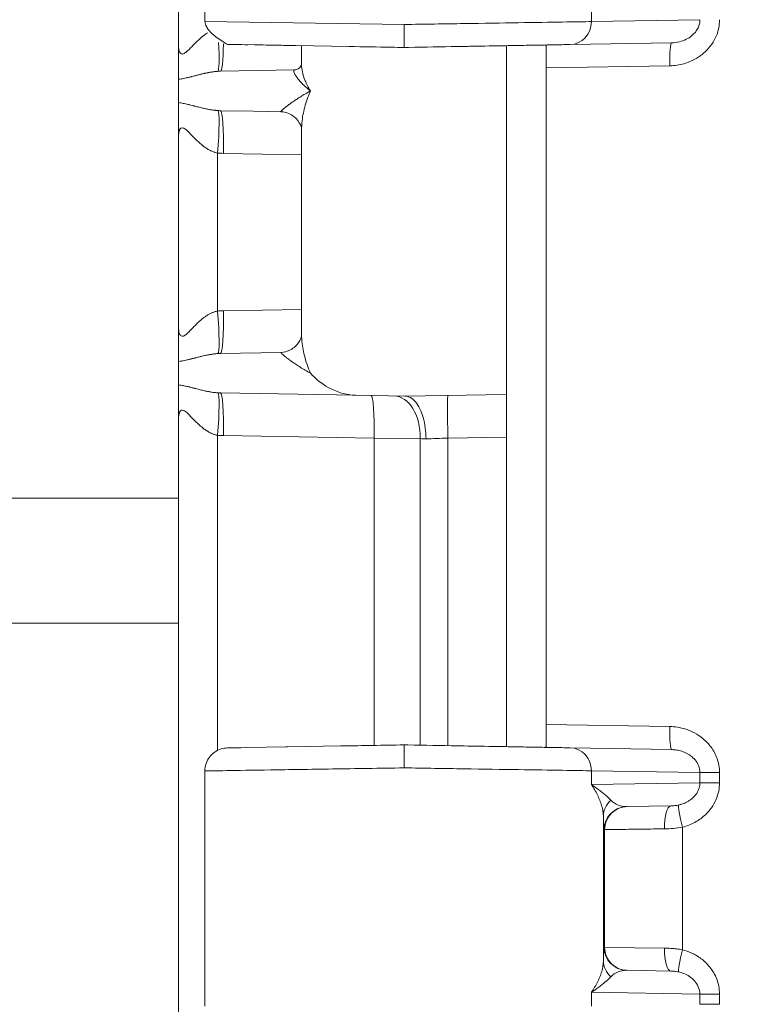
# Model space of a CAD drawing. Header units: inches. Extents: x -374 to 640, y -945 to 1059.
# Tile 34 of 222: x 29.77 to 30.9, y 46.84 to 48.34. Entities that reach past the tile are written whole.
import ezdxf

# ---------------------------------------------------------------- set-up
doc = ezdxf.new("R2010")
doc.units = ezdxf.units.IN
doc.header["$LTSCALE"] = 5
doc.header["$MEASUREMENT"] = 0
doc.layers.add('Visible (ANSI)', color=7, linetype='Continuous', lineweight=18)
doc.layers.add('Visible Narrow (ANSI)', color=7, linetype='Continuous', lineweight=5)

msp = doc.modelspace()

# ---------------------------------------------------------------- linework, layer by layer
at = {"layer": 'Visible (ANSI)'}
for p, q in [((30.01034, 49.23648), (30.01034, 48.30367)), ((30.05034, 48.69913), (30.05034, 48.34102)), ((30.05034, 48.34102), (30.05034, 48.34102)), ((30.01034, 48.30367), (30.01034, 48.30366)), ((30.01034, 48.25289), (30.01034, 48.30366)), ((30.01034, 48.30366), (30.01034, 48.30366)), ((30.12607, 48.3053), (30.09581, 48.30583)), ((30.27047, 48.30278), (30.18919, 48.3042)), ((30.19784, 48.30405), (30.19784, 48.27447)), ((30.51034, 48.30405), (30.51034, 48.29193)), ((30.57034, 48.30401), (30.57034, 48.27015)), ((30.7615, 48.30843), (30.60725, 48.30574)), ((30.51034, 48.29193), (30.51034, 47.77278)), ((30.19784, 48.27447), (30.19784, 48.27447)), ((30.57034, 48.27015), (30.57034, 47.27)), ((30.07419, 48.26517), (30.18689, 48.26713)), ((30.01034, 48.21725), (30.01034, 48.25289)), ((30.07419, 48.20498), (30.12447, 48.2041)), ((30.16616, 48.20338), (30.12447, 48.2041)), ((30.01034, 48.16648), (30.01034, 47.87367)), ((30.19784, 48.1772), (30.19784, 47.86295)), ((30.01034, 47.87367), (30.01034, 47.87366)), ((30.01034, 47.82289), (30.01034, 47.87366)), ((30.01034, 47.87366), (30.01034, 47.87366)), ((30.07419, 47.83517), (30.16617, 47.83677)), ((30.01034, 47.78725), (30.01034, 47.82289)), ((30.07419, 47.77498), (30.2807, 47.77138)), ((30.2807, 47.77138), (30.35534, 47.77007)), ((30.35534, 47.77007), (30.51034, 47.77278)), ((30.51034, 47.77278), (30.51034, 47.70779)), ((30.01034, 47.73648), (30.01034, 46.80367)), ((30.51034, 47.2361), (30.51034, 47.70779)), ((30.57034, 47.23614), (30.57034, 47.27)), ((30.11423, 47.23464), (30.17399, 47.23568)), ((30.17616, 47.23572), (30.17399, 47.23568)), ((30.17616, 47.23572), (30.25764, 47.23714)), ((30.087, 47.23416), (30.0847, 47.23412)), ((30.087, 47.23416), (30.10521, 47.23448)), ((30.11423, 47.23464), (30.10522, 47.23448)), ((30.7615, 47.23171), (30.60725, 47.2344)), ((30.05034, 47.19913), (30.05034, 46.84102)), ((30.76068, 47.14592), (30.69325, 47.14474)), ((30.69325, 47.14474), (30.69323, 47.14474)), ((30.66034, 47.1173), (30.66034, 47.11731)), ((30.6932, 46.8954), (30.69325, 46.8954)), ((30.69325, 46.8954), (30.76068, 46.89423))]:
    msp.add_line(p, q, dxfattribs=at)
for centre, major_axis, ratio, start_param, end_param in [((30.18651, 48.29213), (0.00043, -0.025), 0.9245239, 0.0001056, 0.0011429), ((30.69386, 47.10975), (-0.00061, 0.03499), 0.9999758, 0, 0.0004109), ((30.69388, 47.17977), (-0.01799, -0.03047), 0.9600737, 0.5328635, 0.5328718), ((30.69386, 46.9304), (-0.00061, -0.03499), 0.9999758, 6.281995, 6.2831853)]:
    msp.add_ellipse(centre, major_axis=major_axis, ratio=ratio, start_param=start_param, end_param=end_param, dxfattribs=at)
for points, knots in [([(30.11613, 48.30548), (30.10243, 48.30572), (30.09287, 48.30588), (30.0869, 48.30599), (30.08597, 48.306), (30.08515, 48.30602), (30.08497, 48.30602), (30.08478, 48.30602), (30.08474, 48.30602), (30.08474, 48.30602), (30.08474, 48.30602), (30.08474, 48.30602), (30.08474, 48.30602), (30.08474, 48.30602), (30.08474, 48.30602), (30.08409, 48.30604), (30.05035, 48.32466), (30.05035, 48.34102)], [0, 0, 0, 0, 0.22262869, 0.22262869, 0.28448578, 0.28448578, 0.31158176, 0.31158176, 0.33190202, 0.33190202, 0.33237822, 0.33237822, 0.33242112, 0.33242112, 0.33243185, 0.33243185, 0.45705167, 0.45705167, 0.45705167, 0.45705167]), ([(30.35409, 48.30132), (30.3541, 48.30132), (30.3541, 48.30296), (30.35412, 48.30601), (30.35415, 48.30907), (30.3542, 48.31354), (30.35419, 48.31883), (30.35417, 48.32412), (30.35409, 48.33022), (30.35409, 48.33633)], [0, 0, 0, 0, 0.3333333, 0.3333333, 0.3333333, 0.6666667, 0.6666667, 0.6666667, 1, 1, 1, 1]), ([(30.12607, 48.3053), (30.12607, 48.3053), (30.12607, 48.3053), (30.12607, 48.3053), (30.13689, 48.30511), (30.14967, 48.30489), (30.16413, 48.30464), (30.17201, 48.3045), (30.18039, 48.30436), (30.18919, 48.3042)], [0.66666666, 0.66666666, 0.66666666, 0.66666666, 0.66666667, 0.66666667, 0.66666667, 0.73857147, 0.73857147, 0.73857147, 0.77777778, 0.77777778, 0.77777778, 0.77777778]), ([(30.27047, 48.30278), (30.29197, 48.30241), (30.31321, 48.30204), (30.33472, 48.30166), (30.34114, 48.30155), (30.34759, 48.30144), (30.35409, 48.30132)], [0.88888889, 0.88888889, 0.88888889, 0.88888889, 0.97444975, 0.97444975, 0.97444975, 1, 1, 1, 1]), ([(30.60725, 48.30574), (30.60438, 48.30569), (30.6012, 48.30564), (30.59772, 48.30558), (30.5894, 48.30543), (30.5794, 48.30526), (30.56767, 48.30505), (30.55923, 48.3049), (30.54992, 48.30474), (30.53984, 48.30457), (30.53005, 48.30439), (30.51953, 48.30421), (30.50842, 48.30402), (30.49241, 48.30374), (30.47514, 48.30344), (30.4572, 48.30312), (30.44988, 48.303), (30.44245, 48.30287), (30.43495, 48.30273), (30.4111, 48.30232), (30.3865, 48.30189), (30.36074, 48.30144), (30.35854, 48.3014), (30.35632, 48.30136), (30.35409, 48.30132)], [0, 0, 0, 0, 0.0738728, 0.0738728, 0.0738728, 0.25, 0.25, 0.25, 0.3767997, 0.3767997, 0.3767997, 0.5, 0.5, 0.5, 0.6776031, 0.6776031, 0.6776031, 0.75, 0.75, 0.75, 0.980258, 0.980258, 0.980258, 1, 1, 1, 1]), ([(30.56918, 48.30508), (30.56954, 48.30508), (30.56983, 48.305), (30.57023, 48.30464), (30.57034, 48.30437), (30.57034, 48.30401)], [-0.022828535, -0.022828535, -0.022828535, -0.022828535, -0.011219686, -0.011219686, -0.00000151, -0.00000151, -0.00000151, -0.00000151]), ([(30.18697, 48.26714), (30.18908, 48.26717), (30.19245, 48.26834), (30.19653, 48.27184), (30.19746, 48.27375), (30.19779, 48.27472), (30.19782, 48.27484), (30.19784, 48.27493)], [0, 0, 0, 0, 0.06675677, 0.06675677, 0.1270854, 0.1270854, 0.13929893, 0.13929893, 0.13929893, 0.13929893]), ([(30.01034, 48.16648), (30.01034, 48.16902), (30.01034, 48.1715), (30.01034, 48.17392), (30.01034, 48.17768), (30.01034, 48.1813), (30.01034, 48.18474), (30.01033, 48.18904), (30.01035, 48.1931), (30.01034, 48.1968), (30.01034, 48.19714), (30.01034, 48.19747), (30.01034, 48.19781), (30.01034, 48.204), (30.01034, 48.20927), (30.01034, 48.21355), (30.01034, 48.21488), (30.01034, 48.21611), (30.01034, 48.21725)], [0, 0, 0, 0, 0.1110675, 0.1110675, 0.1110675, 0.2840969, 0.2840969, 0.2840969, 0.5, 0.5, 0.5, 0.5198169, 0.5198169, 0.5198169, 0.8864721, 0.8864721, 0.8864721, 1, 1, 1, 1]), ([(30.19784, 48.17719), (30.19784, 48.17719), (30.19784, 48.17971), (30.19423, 48.18747), (30.19089, 48.19222), (30.18138, 48.19969), (30.1751, 48.20233), (30.16846, 48.20326), (30.16727, 48.20336), (30.16617, 48.20337)], [0.00352448, 0.00352448, 0.00352448, 0.00352448, 0.10934971, 0.10934971, 0.20126182, 0.20126182, 0.29464205, 0.29464205, 0.31605198, 0.31605198, 0.31605198, 0.31605198]), ([(30.16617, 47.83677), (30.17044, 47.83685), (30.176, 47.83816), (30.18608, 47.84355), (30.19052, 47.84775), (30.19635, 47.85614), (30.19743, 47.8601), (30.19784, 47.86258), (30.19784, 47.86295), (30.19784, 47.86295)], [0, 0, 0, 0, 0.08315583, 0.08315583, 0.17125257, 0.17125257, 0.26950439, 0.26950439, 0.31276404, 0.31276404, 0.31276404, 0.31276404]), ([(30.21131, 47.80507), (30.21788, 47.79764), (30.22738, 47.78952), (30.25114, 47.77663), (30.26524, 47.77163), (30.2807, 47.77138)], [0.00000001, 0.00000001, 0.00000001, 0.00000001, 0.135667, 0.135667, 0.26911241, 0.26911241, 0.26911241, 0.26911241]), ([(30.01034, 47.73648), (30.01034, 47.73902), (30.01034, 47.7415), (30.01034, 47.74392), (30.01034, 47.74768), (30.01034, 47.7513), (30.01034, 47.75474), (30.01033, 47.75904), (30.01035, 47.7631), (30.01034, 47.7668), (30.01034, 47.76714), (30.01034, 47.76747), (30.01034, 47.76781), (30.01034, 47.774), (30.01034, 47.77927), (30.01034, 47.78355), (30.01034, 47.78488), (30.01034, 47.78611), (30.01034, 47.78725)], [0, 0, 0, 0, 0.1110682, 0.1110682, 0.1110682, 0.2840984, 0.2840984, 0.2840984, 0.5, 0.5, 0.5, 0.5198189, 0.5198189, 0.5198189, 0.8864729, 0.8864729, 0.8864729, 1, 1, 1, 1]), ([(30.38746, 47.70506), (30.38746, 47.71648), (30.38593, 47.72787), (30.38313, 47.73764), (30.38033, 47.74742), (30.37632, 47.75561), (30.37145, 47.76131), (30.36659, 47.76702), (30.36083, 47.77007), (30.35535, 47.77007)], [0, 0, 0, 0, 0.33333333, 0.33333333, 0.33333333, 0.66666667, 0.66666667, 0.66666667, 1, 1, 1, 1]), ([(30.35409, 47.23882), (30.32108, 47.23825), (30.29031, 47.23771), (30.26101, 47.2372), (30.25989, 47.23718), (30.25876, 47.23716), (30.25764, 47.23714), (30.25764, 47.23714), (30.25764, 47.23714), (30.25764, 47.23714)], [0, 0, 0, 0, 0.08024723, 0.08024723, 0.08024723, 0.083333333, 0.083333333, 0.083333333, 0.083333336, 0.083333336, 0.083333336, 0.083333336]), ([(30.35409, 47.23882), (30.35409, 47.23882), (30.35409, 47.23719), (30.35409, 47.23413), (30.35409, 47.23108), (30.35409, 47.22661), (30.35409, 47.22132), (30.35409, 47.21603), (30.35409, 47.20993), (30.35409, 47.20382)], [0, 0, 0, 0, 0.3333333, 0.3333333, 0.3333333, 0.6666667, 0.6666667, 0.6666667, 1, 1, 1, 1]), ([(30.60725, 47.2344), (30.60436, 47.23445), (30.60115, 47.23451), (30.59763, 47.23457), (30.58932, 47.23472), (30.57933, 47.23489), (30.56763, 47.2351), (30.5591, 47.23524), (30.54971, 47.23541), (30.53953, 47.23559), (30.52982, 47.23576), (30.51939, 47.23594), (30.50839, 47.23613), (30.49219, 47.23641), (30.4747, 47.23672), (30.45653, 47.23704), (30.44942, 47.23716), (30.44222, 47.23729), (30.43494, 47.23741), (30.41078, 47.23783), (30.38585, 47.23827), (30.35974, 47.23872), (30.35786, 47.23876), (30.35598, 47.23879), (30.35409, 47.23882)], [0, 0, 0, 0, 0.074364, 0.074364, 0.074364, 0.25, 0.25, 0.25, 0.3779399, 0.3779399, 0.3779399, 0.5, 0.5, 0.5, 0.6797571, 0.6797571, 0.6797571, 0.75, 0.75, 0.75, 0.9832617, 0.9832617, 0.9832617, 1, 1, 1, 1]), ([(30.57034, 47.23614), (30.57034, 47.23576), (30.57023, 47.23549), (30.56981, 47.23514), (30.56952, 47.23506), (30.56918, 47.23506)], [-0.028017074, -0.028017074, -0.028017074, -0.028017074, -0.016448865, -0.016448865, -0.005203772, -0.005203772, -0.005203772, -0.005203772]), ([(30.05035, 47.19913), (30.05035, 47.2029), (30.05098, 47.20672), (30.05337, 47.21382), (30.05514, 47.21719), (30.05961, 47.22313), (30.06236, 47.22578), (30.06847, 47.23001), (30.07191, 47.23166), (30.07846, 47.23358), (30.0816, 47.23406), (30.08472, 47.23412)], [0, 0, 0, 0, 0.02876369, 0.02876369, 0.05707532, 0.05707532, 0.08540282, 0.08540282, 0.11372923, 0.11372923, 0.13747095, 0.13747095, 0.13747095, 0.13747095])]:
    msp.add_open_spline(points, degree=3, knots=knots, dxfattribs=at)
for points in [[(30.16617, 47.83677), (30.16617, 47.83677), (30.16617, 47.83677), (30.16617, 47.83677)], [(30.05034, 47.19913), (30.05034, 47.19913), (30.05034, 47.19913), (30.05034, 47.19913)]]:
    msp.add_open_spline(points, degree=3, dxfattribs=at)
at = {"layer": 'Visible Narrow (ANSI)'}
for p, q in [((30.63953, 48.36191), (30.63952, 48.34074)), ((30.05034, 48.34102), (30.35409, 48.33633)), ((30.8049, 48.34362), (30.63952, 48.34074)), ((30.75906, 48.27344), (30.57034, 48.27015)), ((30.06968, 48.14048), (30.06968, 47.89967)), ((30.07872, 48.13999), (30.19784, 48.13791)), ((30.07872, 47.90016), (30.19784, 47.90224)), ((30.06968, 47.71048), (30.06968, 47.23042)), ((30.07872, 47.70999), (30.30841, 47.70598)), ((30.30841, 47.70598), (30.30841, 47.23803)), ((30.30841, 47.70598), (30.37875, 47.70537)), ((30.37875, 47.70537), (30.37875, 47.23839)), ((30.42072, 47.70622), (30.51034, 47.70779)), ((30.42072, 47.23766), (30.42072, 47.70622)), ((30.01034, 47.61485), (24.75864, 47.61529)), ((30.01034, 47.42439), (24.75864, 47.42439)), ((30.57034, 47.27), (30.75906, 47.26671)), ((30.63952, 47.19941), (30.63953, 47.17824)), ((30.8049, 47.19652), (30.63952, 47.19941)), ((30.8049, 47.19652), (30.83474, 47.19652)), ((30.8049, 47.19652), (30.8049, 47.18112)), ((30.83474, 47.19652), (30.83474, 47.18112)), ((30.8049, 47.18112), (30.63953, 47.17824)), ((30.8049, 47.18112), (30.83474, 47.18112)), ((30.64649, 47.17353), (30.64649, 47.17353)), ((30.65784, 47.1303), (30.65784, 46.90984)), ((30.65952, 47.10976), (30.65886, 47.10975)), ((30.65952, 46.93039), (30.65952, 47.10976)), ((30.77819, 46.92667), (30.77819, 47.11348)), ((30.65886, 46.9304), (30.65952, 46.93039)), ((30.65952, 46.93039), (30.75089, 46.92922)), ((30.63953, 46.86191), (30.63952, 46.84074)), ((30.63953, 46.86191), (30.8049, 46.85902)), ((30.64649, 46.86661), (30.64649, 46.86662)), ((30.8049, 46.85902), (30.83474, 46.85902)), ((30.8049, 46.85902), (30.8049, 46.84362)), ((30.83474, 46.85902), (30.83474, 46.84362)), ((30.8049, 46.84362), (30.83474, 46.84362))]:
    msp.add_line(p, q, dxfattribs=at)
for centre, start, end in [((132.61238, 552.0832), 269.3079848, 269.3079849), ((132.61238, 552.0832), 269.3364756, 269.3364757), ((132.61238, 552.0832), 270.0142531, 270.0142532), ((132.61238, -437.54305), 89.30796703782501, 89.30796710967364), ((132.61238, -437.54305), 89.98574681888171, 89.98574689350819), ((132.61238, -437.54305), 90.66352429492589, 90.66352437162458), ((132.61238, -437.54305), 90.69201509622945, 90.69201518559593)]:
    msp.add_arc(centre, 507.11098, start, end, dxfattribs=at)
for centre, major_axis, ratio, start_param, end_param in [((30.60663, 48.34074), (0.00061, -0.03499), 0.9396755, 0.0001185, 1.5543976), ((30.06401, 48.32968), (0.00587, -0.06474), 0.0868024, 0.0344734, 1.2376574), ((30.07306, 48.33016), (0.00113, -0.06499), 0.0871426, 6.2831846, 7.4823647), ((30.76211, 48.27344), (-0.00061, 0.03499), 0.0871426, 0, 1.5692752), ((30.06401, 48.14046), (0.00587, 0.06474), 0.0868025, 4.7204886, 6.2487147), ((30.07306, 48.13999), (0.00113, 0.06499), 0.0871426, 4.7139101, 6.283191), ((30.06401, 47.89968), (0.00587, -0.06474), 0.0868024, 0.0344734, 1.5627909), ((30.07306, 47.90016), (0.00113, -0.06499), 0.0871426, 6.2831846, 7.8524605), ((30.06401, 47.71046), (0.00587, 0.06474), 0.0868025, 4.7204886, 6.2487147), ((30.07306, 47.70999), (0.00113, 0.06499), 0.0871426, 4.7139101, 6.283191), ((30.30275, 47.70598), (0.00113, 0.06499), 0.0871426, 4.7139101, 6.2831853), ((30.33792, 47.70537), (0.00113, 0.06499), 0.6281435, 4.7233532, 6.2832136), ((30.42185, 47.70622), (-0.00113, 0.06499), 0.0174497, 0, 1.5704917), ((30.4195, 47.70398), (0.06488, -0.00224), 0.0005033, 4.0333425, 4.1960001), ((30.76211, 47.26671), (-0.00061, -0.03499), 0.0871426, 4.7139099, 6.2831853), ((30.60663, 47.19941), (0.00061, 0.03499), 0.9396754, 4.7287877, 6.2830709), ((30.69284, 47.1303), (-0.03499, -0.00072), 0.9461604, 5.4375233, 6.2614528), ((30.69388, 47.17977), (-0.01799, -0.03047), 0.9600737, 6.0294882, 6.8160488), ((30.76129, 47.11093), (-0.00061, 0.03499), 0.2970709, 0.0000003, 1.565611), ((30.78124, 47.11348), (-0.00857, 0.03393), 0.0845056, 0.0856336, 1.549456), ((30.65888, 47.17967), (-0.00002, -0.06992), 0.020751, 5.4962539, 6.2835632), ((30.69386, 47.10975), (-0.00061, 0.03499), 0.9999758, 0.0003913, 1.5533223), ((30.69452, 47.10976), (-0.00061, 0.03499), 0.9999758, 0, 1.5533435), ((30.65888, 46.86013), (0.00003, -0.07027), 0.0207137, 3.1413183, 3.9264766), ((30.69386, 46.9304), (-0.00061, -0.03499), 0.9999758, 4.7298419, 6.281995), ((30.69452, 46.93039), (-0.00061, -0.03499), 0.9999758, 4.7298442, 6.2831853), ((30.76129, 46.92922), (-0.00061, -0.03499), 0.2970691, 4.7175752, 6.2831852), ((30.78124, 46.92667), (-0.00857, -0.03393), 0.0845223, 4.7337299, 6.1975616), ((30.69284, 46.90984), (-0.03499, 0.00071), 0.9461748, 0.0215105, 0.8455551), ((30.69389, 46.86037), (0.01798, -0.03049), 0.9599262, 2.6093957, 3.3958187)]:
    msp.add_ellipse(centre, major_axis=major_axis, ratio=ratio, start_param=start_param, end_param=end_param, dxfattribs=at)
for points, knots in [([(30.63952, 48.34074), (30.62896, 48.34057), (30.59889, 48.34011), (30.53102, 48.33906), (30.44685, 48.33776), (30.38501, 48.33681), (30.35409, 48.33633)], [0.00000002, 0.00000002, 0.00000002, 0.00000002, 0.25, 0.5, 0.75, 1, 1, 1, 1]), ([(30.8049, 48.34362), (30.8049, 48.34162), (30.80468, 48.33956), (30.8042, 48.33746), (30.80373, 48.33536), (30.80299, 48.33323), (30.80198, 48.33112), (30.80096, 48.329), (30.79966, 48.32691), (30.79803, 48.32486), (30.7964, 48.32281), (30.79444, 48.32082), (30.7921, 48.31894), (30.78977, 48.31706), (30.78706, 48.3153), (30.78397, 48.31377), (30.78088, 48.31224), (30.77741, 48.31094), (30.77364, 48.31001), (30.76987, 48.30908), (30.76581, 48.30851), (30.7615, 48.30843)], [0, 0, 0, 0, 0.1428571, 0.1428571, 0.1428571, 0.2857143, 0.2857143, 0.2857143, 0.4285714, 0.4285714, 0.4285714, 0.5714286, 0.5714286, 0.5714286, 0.7142857, 0.7142857, 0.7142857, 0.8571429, 0.8571429, 0.8571429, 1, 1, 1, 1]), ([(30.01034, 48.30366), (30.01034, 48.30061), (30.01071, 48.29798), (30.01135, 48.29595), (30.01199, 48.29391), (30.01293, 48.29248), (30.01406, 48.29179), (30.01518, 48.2911), (30.0165, 48.29115), (30.01791, 48.29171), (30.01932, 48.29227), (30.02081, 48.29334), (30.02232, 48.29462), (30.02384, 48.29591), (30.02537, 48.2974), (30.0269, 48.29895), (30.02843, 48.3005), (30.02996, 48.3021), (30.03148, 48.30368), (30.033, 48.30526), (30.03452, 48.30682), (30.03602, 48.30832), (30.03753, 48.30982), (30.03901, 48.31127), (30.04048, 48.31263), (30.04194, 48.31399), (30.04338, 48.31526), (30.04479, 48.31645), (30.0462, 48.31763), (30.04758, 48.31873), (30.04893, 48.31974), (30.05028, 48.32075), (30.0516, 48.32168), (30.05291, 48.32253), (30.05357, 48.32296), (30.05423, 48.32338), (30.05489, 48.32377)], [0.00004136, 0.00004136, 0.00004136, 0.00004136, 0.06666667, 0.06666667, 0.06666667, 0.13333333, 0.13333333, 0.13333333, 0.2, 0.2, 0.2, 0.26666667, 0.26666667, 0.26666667, 0.33333333, 0.33333333, 0.33333333, 0.4, 0.4, 0.4, 0.46666667, 0.46666667, 0.46666667, 0.53333333, 0.53333333, 0.53333333, 0.6, 0.6, 0.6, 0.66666667, 0.66666667, 0.66666667, 0.73333333, 0.73333333, 0.73333333, 0.76700529, 0.76700529, 0.76700529, 0.76700529]), ([(30.19784, 48.27447), (30.19784, 48.27135), (30.19864, 48.26405), (30.20269, 48.25091), (30.20795, 48.2405), (30.21131, 48.23507)], [0.51682714, 0.51682714, 0.51682714, 0.51682714, 0.66666667, 0.83333333, 1, 1, 1, 1]), ([(30.01034, 48.25289), (30.01181, 48.25305), (30.01326, 48.25327), (30.01467, 48.2535), (30.01561, 48.25366), (30.01653, 48.25382), (30.01743, 48.254), (30.01904, 48.25431), (30.02059, 48.25464), (30.02209, 48.25498), (30.02272, 48.25513), (30.02334, 48.25527), (30.02395, 48.25541), (30.02564, 48.25581), (30.02728, 48.25622), (30.02887, 48.25662), (30.02924, 48.25671), (30.0296, 48.25681), (30.02996, 48.2569), (30.03174, 48.25735), (30.03345, 48.2578), (30.03511, 48.25822), (30.03526, 48.25826), (30.03541, 48.2583), (30.03556, 48.25834), (30.03735, 48.2588), (30.03908, 48.25924), (30.04075, 48.25966), (30.04242, 48.26008), (30.04402, 48.26047), (30.04555, 48.26084), (30.04575, 48.26089), (30.04595, 48.26093), (30.04615, 48.26098), (30.04747, 48.26129), (30.04874, 48.26158), (30.04997, 48.26186), (30.05031, 48.26193), (30.05064, 48.262), (30.05097, 48.26207), (30.05204, 48.2623), (30.05307, 48.26252), (30.05409, 48.26272), (30.05455, 48.26281), (30.055, 48.2629), (30.05545, 48.26299), (30.05632, 48.26316), (30.05718, 48.26331), (30.05803, 48.26346), (30.05861, 48.26357), (30.05919, 48.26366), (30.05977, 48.26376), (30.06049, 48.26388), (30.06121, 48.26399), (30.06193, 48.26409), (30.06265, 48.2642), (30.06338, 48.2643), (30.06412, 48.26439), (30.06471, 48.26447), (30.06531, 48.26454), (30.06591, 48.26461), (30.0668, 48.26471), (30.06771, 48.2648), (30.06864, 48.26488), (30.06911, 48.26492), (30.06959, 48.26496), (30.07007, 48.26499)], [0.00000334, 0.00000334, 0.00000334, 0.00000334, 0.05008723, 0.05008723, 0.05008723, 0.08333333, 0.08333333, 0.08333333, 0.14217565, 0.14217565, 0.14217565, 0.16666667, 0.16666667, 0.16666667, 0.23431692, 0.23431692, 0.23431692, 0.25, 0.25, 0.25, 0.32649833, 0.32649833, 0.32649833, 0.33333333, 0.33333333, 0.33333333, 0.41666667, 0.41666667, 0.41666667, 0.5, 0.5, 0.5, 0.51093374, 0.51093374, 0.51093374, 0.58333333, 0.58333333, 0.58333333, 0.60301804, 0.60301804, 0.60301804, 0.66666667, 0.66666667, 0.66666667, 0.69515125, 0.69515125, 0.69515125, 0.75, 0.75, 0.75, 0.78728389, 0.78728389, 0.78728389, 0.83333333, 0.83333333, 0.83333333, 0.8794931, 0.8794931, 0.8794931, 0.91666667, 0.91666667, 0.91666667, 0.97170896, 0.97170896, 0.97170896, 0.99999035, 0.99999035, 0.99999035, 0.99999035]), ([(30.07007, 48.26499), (30.07076, 48.26504), (30.07212, 48.26511), (30.0735, 48.26515), (30.07419, 48.26517)], [0, 0, 0, 0, 0.5, 0.99998151, 0.99998151, 0.99998151, 0.99998151]), ([(30.18695, 48.26714), (30.18679, 48.26713), (30.18665, 48.2671), (30.18652, 48.26705), (30.18613, 48.2669), (30.1859, 48.26654), (30.18583, 48.26599), (30.18579, 48.2657), (30.1858, 48.26535), (30.18586, 48.26495), (30.18595, 48.26435), (30.18615, 48.26363), (30.18648, 48.26282), (30.18677, 48.26207), (30.18717, 48.26123), (30.18767, 48.26031), (30.18808, 48.25956), (30.18856, 48.25876), (30.18912, 48.25791), (30.18998, 48.25659), (30.19102, 48.25514), (30.19225, 48.25359), (30.19278, 48.25292), (30.19334, 48.25224), (30.19394, 48.25153), (30.19563, 48.24954), (30.19761, 48.24739), (30.19993, 48.2451), (30.20034, 48.24469), (30.20076, 48.24429), (30.20119, 48.24387), (30.20406, 48.24112), (30.20741, 48.23816), (30.21131, 48.23507)], [0.00000019, 0.00000019, 0.00000019, 0.00000019, 0.04133305, 0.04133305, 0.04133305, 0.16666667, 0.16666667, 0.16666667, 0.233287, 0.233287, 0.233287, 0.33333333, 0.33333333, 0.33333333, 0.42496569, 0.42496569, 0.42496569, 0.5, 0.5, 0.5, 0.61660722, 0.61660722, 0.61660722, 0.66666667, 0.66666667, 0.66666667, 0.80826866, 0.80826866, 0.80826866, 0.83333333, 0.83333333, 0.83333333, 1, 1, 1, 1]), ([(30.16617, 48.20338), (30.16604, 48.20338), (30.1662, 48.20367), (30.16668, 48.20422), (30.16713, 48.20473), (30.16785, 48.20547), (30.16879, 48.20635), (30.16887, 48.20643), (30.16896, 48.20651), (30.16904, 48.20658), (30.1701, 48.20756), (30.1714, 48.20868), (30.17281, 48.20983), (30.17422, 48.21099), (30.17573, 48.21218), (30.1773, 48.21336), (30.17887, 48.21455), (30.1805, 48.21574), (30.18217, 48.21693), (30.18384, 48.21812), (30.18555, 48.2193), (30.18731, 48.22048), (30.18906, 48.22166), (30.19086, 48.22284), (30.19271, 48.22403), (30.19456, 48.22521), (30.19646, 48.2264), (30.19843, 48.2276), (30.2004, 48.2288), (30.20244, 48.23002), (30.20458, 48.23126), (30.20673, 48.23251), (30.20897, 48.23378), (30.21131, 48.23507)], [0.00007925, 0.00007925, 0.00007925, 0.00007925, 0.1, 0.1, 0.1, 0.19217387, 0.19217387, 0.19217387, 0.2, 0.2, 0.2, 0.3, 0.3, 0.3, 0.4, 0.4, 0.4, 0.5, 0.5, 0.5, 0.6, 0.6, 0.6, 0.7, 0.7, 0.7, 0.8, 0.8, 0.8, 0.9, 0.9, 0.9, 1, 1, 1, 1]), ([(30.19784, 48.1772), (30.19784, 48.18032), (30.198, 48.18344), (30.19828, 48.18654), (30.19864, 48.19054), (30.1992, 48.1945), (30.19993, 48.19846), (30.20067, 48.20243), (30.20157, 48.20639), (30.20265, 48.21038), (30.20372, 48.21437), (30.20497, 48.21839), (30.2064, 48.2225), (30.20784, 48.22661), (30.20947, 48.23082), (30.21131, 48.23507)], [0.46933773, 0.46933773, 0.46933773, 0.46933773, 0.55555556, 0.55555556, 0.55555556, 0.66666667, 0.66666667, 0.66666667, 0.77777778, 0.77777778, 0.77777778, 0.88888889, 0.88888889, 0.88888889, 1, 1, 1, 1]), ([(30.01034, 48.21725), (30.0127, 48.21699), (30.01502, 48.21661), (30.01731, 48.21617), (30.01789, 48.21606), (30.01847, 48.21595), (30.01904, 48.21583), (30.02149, 48.21532), (30.02388, 48.21476), (30.02619, 48.21419), (30.02656, 48.2141), (30.02693, 48.21401), (30.0273, 48.21392), (30.02972, 48.21332), (30.03202, 48.21272), (30.03424, 48.21215), (30.03444, 48.2121), (30.03463, 48.21205), (30.03483, 48.212), (30.03723, 48.21138), (30.03954, 48.21078), (30.04178, 48.21023), (30.04402, 48.20967), (30.04619, 48.20915), (30.04829, 48.20867), (30.04838, 48.20865), (30.04846, 48.20863), (30.04855, 48.20861), (30.05056, 48.20815), (30.05251, 48.20774), (30.0544, 48.20736), (30.0546, 48.20732), (30.0548, 48.20728), (30.055, 48.20725), (30.05675, 48.2069), (30.05845, 48.2066), (30.06008, 48.20634), (30.06038, 48.20629), (30.06067, 48.20624), (30.06096, 48.2062), (30.06246, 48.20597), (30.06391, 48.20577), (30.0653, 48.20561), (30.06568, 48.20556), (30.06604, 48.20552), (30.06641, 48.20548), (30.06768, 48.20534), (30.0689, 48.20524), (30.07007, 48.20515)], [0.00000031, 0.00000031, 0.00000031, 0.00000031, 0.08869912, 0.08869912, 0.08869912, 0.11111111, 0.11111111, 0.11111111, 0.20675446, 0.20675446, 0.20675446, 0.22222222, 0.22222222, 0.22222222, 0.32435179, 0.32435179, 0.32435179, 0.33333333, 0.33333333, 0.33333333, 0.44444444, 0.44444444, 0.44444444, 0.55555556, 0.55555556, 0.55555556, 0.56006721, 0.56006721, 0.56006721, 0.66666667, 0.66666667, 0.66666667, 0.67795858, 0.67795858, 0.67795858, 0.77777778, 0.77777778, 0.77777778, 0.79583805, 0.79583805, 0.79583805, 0.88888889, 0.88888889, 0.88888889, 0.91365447, 0.91365447, 0.91365447, 0.99998455, 0.99998455, 0.99998455, 0.99998455]), ([(30.07007, 48.20515), (30.07076, 48.20511), (30.07213, 48.20504), (30.0735, 48.20499), (30.07419, 48.20498)], [0, 0, 0, 0, 0.5, 0.99948517, 0.99948517, 0.99948517, 0.99948517]), ([(30.01034, 48.16648), (30.01034, 48.16776), (30.01041, 48.16904), (30.01056, 48.17029), (30.0106, 48.17062), (30.01064, 48.17095), (30.01069, 48.17127), (30.01089, 48.17256), (30.01119, 48.17381), (30.01161, 48.17494), (30.0117, 48.17517), (30.01179, 48.17539), (30.01189, 48.17561), (30.01239, 48.17674), (30.01305, 48.17772), (30.01392, 48.1783), (30.01405, 48.17838), (30.01418, 48.17846), (30.01431, 48.17853), (30.01529, 48.17901), (30.01651, 48.17901), (30.01795, 48.17843), (30.01809, 48.17837), (30.01823, 48.17831), (30.01837, 48.17825), (30.01992, 48.17752), (30.02168, 48.17614), (30.02353, 48.17447), (30.02361, 48.17439), (30.0237, 48.17431), (30.02378, 48.17424), (30.02572, 48.17246), (30.02772, 48.17037), (30.02971, 48.1683), (30.03171, 48.16622), (30.03369, 48.16416), (30.03567, 48.16218), (30.03765, 48.16019), (30.03961, 48.15829), (30.04157, 48.15651), (30.04172, 48.15638), (30.04187, 48.15624), (30.04202, 48.15611), (30.04384, 48.15448), (30.04565, 48.15295), (30.04745, 48.15154), (30.04768, 48.15136), (30.04791, 48.15118), (30.04813, 48.15101), (30.04986, 48.14969), (30.05157, 48.14847), (30.05327, 48.14738), (30.05358, 48.14718), (30.05388, 48.14699), (30.05418, 48.14681), (30.05579, 48.14581), (30.05739, 48.14492), (30.05896, 48.14414), (30.05933, 48.14396), (30.0597, 48.14378), (30.06007, 48.14361), (30.06155, 48.14292), (30.06301, 48.14233), (30.06445, 48.14185), (30.06487, 48.1417), (30.0653, 48.14157), (30.06572, 48.14144), (30.06706, 48.14103), (30.06839, 48.14071), (30.06968, 48.14048)], [0, 0, 0, 0, 0.0609499, 0.0609499, 0.0609499, 0.0769231, 0.0769231, 0.0769231, 0.1409265, 0.1409265, 0.1409265, 0.1538462, 0.1538462, 0.1538462, 0.2208843, 0.2208843, 0.2208843, 0.2307692, 0.2307692, 0.2307692, 0.3010215, 0.3010215, 0.3010215, 0.3076923, 0.3076923, 0.3076923, 0.3812734, 0.3812734, 0.3812734, 0.3846154, 0.3846154, 0.3846154, 0.4615385, 0.4615385, 0.4615385, 0.5384615, 0.5384615, 0.5384615, 0.6153846, 0.6153846, 0.6153846, 0.6212443, 0.6212443, 0.6212443, 0.6923077, 0.6923077, 0.6923077, 0.7012762, 0.7012762, 0.7012762, 0.7692308, 0.7692308, 0.7692308, 0.7813298, 0.7813298, 0.7813298, 0.8461538, 0.8461538, 0.8461538, 0.8613744, 0.8613744, 0.8613744, 0.9230769, 0.9230769, 0.9230769, 0.9413957, 0.9413957, 0.9413957, 1, 1, 1, 1]), ([(30.06968, 48.14048), (30.07118, 48.14034), (30.07418, 48.14009), (30.07721, 48.14002), (30.07872, 48.13999)], [0.00000391, 0.00000391, 0.00000391, 0.00000391, 0.5, 0.99991163, 0.99991163, 0.99991163, 0.99991163]), ([(30.01034, 47.87366), (30.01034, 47.87061), (30.01071, 47.86798), (30.01135, 47.86595), (30.01199, 47.86391), (30.01293, 47.86248), (30.01406, 47.86179), (30.01518, 47.8611), (30.0165, 47.86115), (30.01791, 47.86171), (30.01932, 47.86227), (30.02081, 47.86334), (30.02232, 47.86462), (30.02384, 47.86591), (30.02537, 47.8674), (30.0269, 47.86895), (30.02843, 47.8705), (30.02996, 47.8721), (30.03148, 47.87368), (30.033, 47.87526), (30.03452, 47.87682), (30.03602, 47.87832), (30.03753, 47.87982), (30.03901, 47.88127), (30.04048, 47.88263), (30.04194, 47.88399), (30.04338, 47.88526), (30.04479, 47.88645), (30.0462, 47.88763), (30.04758, 47.88873), (30.04893, 47.88974), (30.05028, 47.89075), (30.0516, 47.89168), (30.05291, 47.89253), (30.05422, 47.89338), (30.05552, 47.89417), (30.05684, 47.89489), (30.05815, 47.89562), (30.05947, 47.89628), (30.06084, 47.89688), (30.0622, 47.89749), (30.06361, 47.89803), (30.06508, 47.89851), (30.06655, 47.89898), (30.06808, 47.89938), (30.06968, 47.89967)], [0.00004136, 0.00004136, 0.00004136, 0.00004136, 0.06666667, 0.06666667, 0.06666667, 0.13333333, 0.13333333, 0.13333333, 0.2, 0.2, 0.2, 0.26666667, 0.26666667, 0.26666667, 0.33333333, 0.33333333, 0.33333333, 0.4, 0.4, 0.4, 0.46666667, 0.46666667, 0.46666667, 0.53333333, 0.53333333, 0.53333333, 0.6, 0.6, 0.6, 0.66666667, 0.66666667, 0.66666667, 0.73333333, 0.73333333, 0.73333333, 0.8, 0.8, 0.8, 0.86666667, 0.86666667, 0.86666667, 0.93333333, 0.93333333, 0.93333333, 1, 1, 1, 1]), ([(30.06968, 47.89967), (30.07118, 47.8998), (30.07418, 47.90004), (30.0772, 47.90013), (30.07872, 47.90016)], [0.0000022, 0.0000022, 0.0000022, 0.0000022, 0.5, 0.99993698, 0.99993698, 0.99993698, 0.99993698]), ([(30.19784, 47.86295), (30.19784, 47.86074), (30.19792, 47.85845), (30.19808, 47.85609), (30.19834, 47.85232), (30.1988, 47.84836), (30.19948, 47.84428), (30.20016, 47.84019), (30.20105, 47.83596), (30.20216, 47.83164), (30.20327, 47.82732), (30.20459, 47.82291), (30.20612, 47.81847), (30.20765, 47.81403), (30.20938, 47.80956), (30.21131, 47.80507)], [0.61451283, 0.61451283, 0.61451283, 0.61451283, 0.66666667, 0.66666667, 0.66666667, 0.75, 0.75, 0.75, 0.83333333, 0.83333333, 0.83333333, 0.91666667, 0.91666667, 0.91666667, 1, 1, 1, 1]), ([(30.07007, 47.83499), (30.07076, 47.83504), (30.07212, 47.83511), (30.0735, 47.83515), (30.07419, 47.83517)], [0, 0, 0, 0, 0.5, 0.99998151, 0.99998151, 0.99998151, 0.99998151]), ([(30.16617, 47.83677), (30.16612, 47.83677), (30.16611, 47.83672), (30.16617, 47.83661), (30.16617, 47.8366), (30.16618, 47.83659), (30.16619, 47.83657), (30.16625, 47.83645), (30.16638, 47.83628), (30.16658, 47.83604), (30.1666, 47.83601), (30.16662, 47.83599), (30.16665, 47.83596), (30.16686, 47.83571), (30.16716, 47.83539), (30.16754, 47.83501), (30.16757, 47.83497), (30.16761, 47.83494), (30.16765, 47.8349), (30.16805, 47.8345), (30.16854, 47.83402), (30.16914, 47.83348), (30.16919, 47.83343), (30.16924, 47.83339), (30.16929, 47.83334), (30.16991, 47.83277), (30.17064, 47.83213), (30.17149, 47.83141), (30.17155, 47.83136), (30.17161, 47.83131), (30.17167, 47.83126), (30.17255, 47.83052), (30.17354, 47.82971), (30.17466, 47.82882), (30.17473, 47.82877), (30.1748, 47.82872), (30.17487, 47.82866), (30.17602, 47.82776), (30.17729, 47.82678), (30.1787, 47.82574), (30.17877, 47.82568), (30.17884, 47.82563), (30.17891, 47.82558), (30.18035, 47.82452), (30.18191, 47.82339), (30.18361, 47.8222), (30.18368, 47.82215), (30.18375, 47.8221), (30.18382, 47.82206), (30.18554, 47.82085), (30.1874, 47.81959), (30.18939, 47.81828), (30.18945, 47.81824), (30.18951, 47.8182), (30.18957, 47.81816), (30.19162, 47.81681), (30.19381, 47.81541), (30.19612, 47.81397), (30.19843, 47.81253), (30.20087, 47.81106), (30.2034, 47.80957), (30.20594, 47.80808), (30.20857, 47.80658), (30.21131, 47.80507)], [0.00000887, 0.00000887, 0.00000887, 0.00000887, 0.07460644, 0.07460644, 0.07460644, 0.08333333, 0.08333333, 0.08333333, 0.15871499, 0.15871499, 0.15871499, 0.16666667, 0.16666667, 0.16666667, 0.24284864, 0.24284864, 0.24284864, 0.25, 0.25, 0.25, 0.32698429, 0.32698429, 0.32698429, 0.33333333, 0.33333333, 0.33333333, 0.41111924, 0.41111924, 0.41111924, 0.41666667, 0.41666667, 0.41666667, 0.49524561, 0.49524561, 0.49524561, 0.5, 0.5, 0.5, 0.5793716, 0.5793716, 0.5793716, 0.58333333, 0.58333333, 0.58333333, 0.66349826, 0.66349826, 0.66349826, 0.66666667, 0.66666667, 0.66666667, 0.74762422, 0.74762422, 0.74762422, 0.75, 0.75, 0.75, 0.83333333, 0.83333333, 0.83333333, 0.91666667, 0.91666667, 0.91666667, 1, 1, 1, 1]), ([(30.01034, 47.82289), (30.01181, 47.82305), (30.01326, 47.82327), (30.01467, 47.8235), (30.01561, 47.82366), (30.01653, 47.82382), (30.01743, 47.824), (30.01904, 47.82431), (30.02059, 47.82464), (30.02209, 47.82498), (30.02272, 47.82513), (30.02334, 47.82527), (30.02395, 47.82541), (30.02564, 47.82581), (30.02728, 47.82622), (30.02887, 47.82662), (30.02924, 47.82671), (30.0296, 47.82681), (30.02996, 47.8269), (30.03174, 47.82735), (30.03345, 47.8278), (30.03511, 47.82822), (30.03526, 47.82826), (30.03541, 47.8283), (30.03556, 47.82834), (30.03735, 47.8288), (30.03908, 47.82924), (30.04075, 47.82966), (30.04242, 47.83008), (30.04402, 47.83047), (30.04555, 47.83084), (30.04575, 47.83089), (30.04595, 47.83093), (30.04615, 47.83098), (30.04747, 47.83129), (30.04874, 47.83158), (30.04997, 47.83186), (30.05031, 47.83193), (30.05064, 47.832), (30.05097, 47.83207), (30.05204, 47.8323), (30.05307, 47.83252), (30.05409, 47.83272), (30.05455, 47.83281), (30.055, 47.8329), (30.05545, 47.83299), (30.05632, 47.83316), (30.05718, 47.83331), (30.05803, 47.83346), (30.05861, 47.83357), (30.05919, 47.83366), (30.05977, 47.83376), (30.06049, 47.83388), (30.06121, 47.83399), (30.06193, 47.83409), (30.06265, 47.8342), (30.06338, 47.8343), (30.06412, 47.83439), (30.06471, 47.83447), (30.06531, 47.83454), (30.06591, 47.83461), (30.0668, 47.83471), (30.06771, 47.8348), (30.06864, 47.83488), (30.06911, 47.83492), (30.06959, 47.83496), (30.07007, 47.83499)], [0.00000334, 0.00000334, 0.00000334, 0.00000334, 0.05008723, 0.05008723, 0.05008723, 0.08333333, 0.08333333, 0.08333333, 0.14217565, 0.14217565, 0.14217565, 0.16666667, 0.16666667, 0.16666667, 0.23431692, 0.23431692, 0.23431692, 0.25, 0.25, 0.25, 0.32649833, 0.32649833, 0.32649833, 0.33333333, 0.33333333, 0.33333333, 0.41666667, 0.41666667, 0.41666667, 0.5, 0.5, 0.5, 0.51093374, 0.51093374, 0.51093374, 0.58333333, 0.58333333, 0.58333333, 0.60301804, 0.60301804, 0.60301804, 0.66666667, 0.66666667, 0.66666667, 0.69515125, 0.69515125, 0.69515125, 0.75, 0.75, 0.75, 0.78728389, 0.78728389, 0.78728389, 0.83333333, 0.83333333, 0.83333333, 0.8794931, 0.8794931, 0.8794931, 0.91666667, 0.91666667, 0.91666667, 0.97170896, 0.97170896, 0.97170896, 0.99999035, 0.99999035, 0.99999035, 0.99999035]), ([(30.01034, 47.78725), (30.0127, 47.78699), (30.01502, 47.78661), (30.01731, 47.78617), (30.01789, 47.78606), (30.01847, 47.78595), (30.01904, 47.78583), (30.02149, 47.78532), (30.02388, 47.78476), (30.02619, 47.78419), (30.02656, 47.7841), (30.02693, 47.78401), (30.0273, 47.78392), (30.02972, 47.78332), (30.03202, 47.78272), (30.03424, 47.78215), (30.03444, 47.7821), (30.03463, 47.78205), (30.03483, 47.782), (30.03723, 47.78138), (30.03954, 47.78078), (30.04178, 47.78023), (30.04402, 47.77967), (30.04619, 47.77915), (30.04829, 47.77867), (30.04838, 47.77865), (30.04846, 47.77863), (30.04855, 47.77861), (30.05056, 47.77815), (30.05251, 47.77774), (30.0544, 47.77736), (30.0546, 47.77732), (30.0548, 47.77728), (30.055, 47.77725), (30.05675, 47.7769), (30.05845, 47.7766), (30.06008, 47.77634), (30.06038, 47.77629), (30.06067, 47.77624), (30.06096, 47.7762), (30.06246, 47.77597), (30.06391, 47.77577), (30.0653, 47.77561), (30.06568, 47.77556), (30.06604, 47.77552), (30.06641, 47.77548), (30.06768, 47.77534), (30.0689, 47.77524), (30.07007, 47.77515)], [0.00000031, 0.00000031, 0.00000031, 0.00000031, 0.08869912, 0.08869912, 0.08869912, 0.11111111, 0.11111111, 0.11111111, 0.20675446, 0.20675446, 0.20675446, 0.22222222, 0.22222222, 0.22222222, 0.32435179, 0.32435179, 0.32435179, 0.33333333, 0.33333333, 0.33333333, 0.44444444, 0.44444444, 0.44444444, 0.55555556, 0.55555556, 0.55555556, 0.56006721, 0.56006721, 0.56006721, 0.66666667, 0.66666667, 0.66666667, 0.67795858, 0.67795858, 0.67795858, 0.77777778, 0.77777778, 0.77777778, 0.79583805, 0.79583805, 0.79583805, 0.88888889, 0.88888889, 0.88888889, 0.91365447, 0.91365447, 0.91365447, 0.99998455, 0.99998455, 0.99998455, 0.99998455]), ([(30.07007, 47.77515), (30.07076, 47.77511), (30.07213, 47.77504), (30.0735, 47.77499), (30.07419, 47.77498)], [0, 0, 0, 0, 0.5, 0.99948517, 0.99948517, 0.99948517, 0.99948517]), ([(30.01034, 47.73648), (30.01034, 47.73776), (30.01041, 47.73904), (30.01056, 47.74029), (30.0106, 47.74062), (30.01064, 47.74095), (30.01069, 47.74127), (30.01089, 47.74256), (30.01119, 47.74381), (30.01161, 47.74494), (30.0117, 47.74517), (30.01179, 47.74539), (30.01189, 47.74561), (30.01239, 47.74674), (30.01305, 47.74772), (30.01392, 47.7483), (30.01405, 47.74838), (30.01418, 47.74846), (30.01431, 47.74853), (30.01529, 47.74901), (30.01651, 47.74901), (30.01795, 47.74843), (30.01809, 47.74837), (30.01823, 47.74831), (30.01837, 47.74825), (30.01992, 47.74752), (30.02168, 47.74614), (30.02353, 47.74447), (30.02361, 47.74439), (30.0237, 47.74431), (30.02378, 47.74424), (30.02572, 47.74246), (30.02772, 47.74037), (30.02971, 47.7383), (30.03171, 47.73622), (30.03369, 47.73416), (30.03567, 47.73218), (30.03765, 47.73019), (30.03961, 47.72829), (30.04157, 47.72651), (30.04172, 47.72638), (30.04187, 47.72624), (30.04202, 47.72611), (30.04384, 47.72448), (30.04565, 47.72295), (30.04745, 47.72154), (30.04768, 47.72136), (30.04791, 47.72118), (30.04813, 47.72101), (30.04986, 47.71969), (30.05157, 47.71847), (30.05327, 47.71738), (30.05358, 47.71718), (30.05388, 47.71699), (30.05418, 47.71681), (30.05579, 47.71581), (30.05739, 47.71492), (30.05896, 47.71414), (30.05933, 47.71396), (30.0597, 47.71378), (30.06007, 47.71361), (30.06155, 47.71292), (30.06301, 47.71233), (30.06445, 47.71185), (30.06487, 47.7117), (30.0653, 47.71157), (30.06572, 47.71144), (30.06706, 47.71103), (30.06839, 47.71071), (30.06968, 47.71048)], [0, 0, 0, 0, 0.0609499, 0.0609499, 0.0609499, 0.0769231, 0.0769231, 0.0769231, 0.1409265, 0.1409265, 0.1409265, 0.1538462, 0.1538462, 0.1538462, 0.2208843, 0.2208843, 0.2208843, 0.2307692, 0.2307692, 0.2307692, 0.3010215, 0.3010215, 0.3010215, 0.3076923, 0.3076923, 0.3076923, 0.3812734, 0.3812734, 0.3812734, 0.3846154, 0.3846154, 0.3846154, 0.4615385, 0.4615385, 0.4615385, 0.5384615, 0.5384615, 0.5384615, 0.6153846, 0.6153846, 0.6153846, 0.6212443, 0.6212443, 0.6212443, 0.6923077, 0.6923077, 0.6923077, 0.7012762, 0.7012762, 0.7012762, 0.7692308, 0.7692308, 0.7692308, 0.7813298, 0.7813298, 0.7813298, 0.8461538, 0.8461538, 0.8461538, 0.8613744, 0.8613744, 0.8613744, 0.9230769, 0.9230769, 0.9230769, 0.9413957, 0.9413957, 0.9413957, 1, 1, 1, 1]), ([(30.06968, 47.71048), (30.07118, 47.71034), (30.07418, 47.71009), (30.07721, 47.71002), (30.07872, 47.70999)], [0.00000391, 0.00000391, 0.00000391, 0.00000391, 0.5, 0.99991163, 0.99991163, 0.99991163, 0.99991163]), ([(30.38746, 47.70506), (30.39248, 47.70524), (30.4033, 47.70562), (30.41491, 47.70602), (30.42072, 47.70622)], [0, 0, 0, 0, 0.5, 0.9999966, 0.9999966, 0.9999966, 0.9999966]), ([(30.35409, 47.20382), (30.31695, 47.20324), (30.2798, 47.20267), (30.24519, 47.20214), (30.21058, 47.2016), (30.17851, 47.20111), (30.15081, 47.20068), (30.12311, 47.20025), (30.09994, 47.19989), (30.08346, 47.19964), (30.06699, 47.19938), (30.05706, 47.19923), (30.05286, 47.19917), (30.05114, 47.19914), (30.05034, 47.19913), (30.05034, 47.19913)], [0, 0, 0, 0, 0.08333333, 0.08333333, 0.08333333, 0.16666667, 0.16666667, 0.16666667, 0.25, 0.25, 0.25, 0.33333333, 0.33333333, 0.33333333, 0.36746758, 0.36746758, 0.36746758, 0.36746758]), ([(30.63952, 47.19941), (30.62895, 47.19957), (30.59883, 47.20004), (30.53099, 47.20109), (30.44684, 47.20239), (30.38501, 47.20334), (30.35409, 47.20382)], [0.00000001, 0.00000001, 0.00000001, 0.00000001, 0.25, 0.5, 0.75, 1, 1, 1, 1]), ([(30.8049, 47.18112), (30.8049, 47.18066), (30.80489, 47.1802), (30.80487, 47.17973), (30.80478, 47.17813), (30.80456, 47.1765), (30.80418, 47.17485), (30.80403, 47.1742), (30.80385, 47.17355), (30.80365, 47.1729), (30.8032, 47.1714), (30.8026, 47.16989), (30.80187, 47.1684), (30.80147, 47.16758), (30.80103, 47.16677), (30.80054, 47.16597), (30.79974, 47.16465), (30.79882, 47.16333), (30.79777, 47.16204), (30.79701, 47.16111), (30.79617, 47.16018), (30.79526, 47.15927), (30.79416, 47.15817), (30.79294, 47.15709), (30.79161, 47.15605), (30.79034, 47.15505), (30.78895, 47.15409), (30.78746, 47.15318), (30.78611, 47.15237), (30.78468, 47.15159), (30.78316, 47.15088), (30.78123, 47.14996), (30.77917, 47.14914), (30.77697, 47.14845), (30.77552, 47.14798), (30.77401, 47.14758), (30.77245, 47.14723)], [0, 0, 0, 0, 0.0377244, 0.0377244, 0.0377244, 0.1666667, 0.1666667, 0.1666667, 0.2172489, 0.2172489, 0.2172489, 0.3333333, 0.3333333, 0.3333333, 0.396412, 0.396412, 0.396412, 0.5, 0.5, 0.5, 0.5753641, 0.5753641, 0.5753641, 0.6666667, 0.6666667, 0.6666667, 0.7544145, 0.7544145, 0.7544145, 0.8333333, 0.8333333, 0.8333333, 0.9338261, 0.9338261, 0.9338261, 1, 1, 1, 1]), ([(30.83474, 47.18112), (30.83474, 47.177), (30.83396, 47.16866), (30.83, 47.15563), (30.82294, 47.14288), (30.81231, 47.13078), (30.79751, 47.12021), (30.78512, 47.11523), (30.77819, 47.11348)], [0, 0, 0, 0, 0.16666667, 0.33333333, 0.5, 0.66666667, 0.83333333, 0.99999906, 0.99999906, 0.99999906, 0.99999906]), ([(30.77245, 47.14723), (30.77049, 47.14679), (30.76852, 47.14648), (30.76655, 47.14627), (30.76459, 47.14606), (30.76263, 47.14595), (30.76068, 47.14592)], [0.00003832, 0.00003832, 0.00003832, 0.00003832, 0.5, 0.5, 0.5, 1, 1, 1, 1]), ([(30.75089, 47.11093), (30.74551, 47.11086), (30.74003, 47.11079), (30.73459, 47.11072), (30.73447, 47.11072), (30.73435, 47.11071), (30.73423, 47.11071), (30.72866, 47.11064), (30.72313, 47.11057), (30.71762, 47.1105), (30.71738, 47.1105), (30.71715, 47.1105), (30.71691, 47.11049), (30.71164, 47.11042), (30.70641, 47.11036), (30.7013, 47.11029), (30.70073, 47.11029), (30.70015, 47.11028), (30.69958, 47.11027), (30.69485, 47.11021), (30.69023, 47.11015), (30.68587, 47.1101), (30.68503, 47.11009), (30.68421, 47.11007), (30.68339, 47.11006), (30.67944, 47.11001), (30.67575, 47.10997), (30.67251, 47.10993), (30.67159, 47.10991), (30.6707, 47.1099), (30.66986, 47.10989), (30.66712, 47.10986), (30.66483, 47.10983), (30.66311, 47.10981), (30.66243, 47.1098), (30.66184, 47.10979), (30.66135, 47.10978), (30.6602, 47.10977), (30.65957, 47.10976), (30.65952, 47.10976)], [0, 0, 0, 0, 0.139747, 0.139747, 0.139747, 0.1428571, 0.1428571, 0.1428571, 0.2857143, 0.2857143, 0.2857143, 0.2918462, 0.2918462, 0.2918462, 0.4285714, 0.4285714, 0.4285714, 0.4439224, 0.4439224, 0.4439224, 0.5714286, 0.5714286, 0.5714286, 0.5958916, 0.5958916, 0.5958916, 0.7142857, 0.7142857, 0.7142857, 0.7478831, 0.7478831, 0.7478831, 0.8571429, 0.8571429, 0.8571429, 0.9001111, 0.9001111, 0.9001111, 1, 1, 1, 1]), ([(30.75089, 46.92922), (30.75414, 46.92918), (30.75733, 46.92905), (30.76043, 46.92885), (30.76354, 46.92864), (30.76655, 46.92836), (30.76951, 46.928), (30.77246, 46.92763), (30.77536, 46.92719), (30.77819, 46.92667)], [0.00000064, 0.00000064, 0.00000064, 0.00000064, 0.33333333, 0.33333333, 0.33333333, 0.66666667, 0.66666667, 0.66666667, 1, 1, 1, 1]), ([(30.63953, 46.86191), (30.64293, 46.86689), (30.64914, 46.87733), (30.65578, 46.89373), (30.65774, 46.9047), (30.65784, 46.90984)], [0, 0, 0, 0, 0.33333333, 0.66666667, 0.99999984, 0.99999984, 0.99999984, 0.99999984]), ([(30.76068, 46.89423), (30.76093, 46.89422), (30.76118, 46.89422), (30.76143, 46.89421), (30.76261, 46.89418), (30.76376, 46.89412), (30.76488, 46.89403), (30.76574, 46.89396), (30.76658, 46.89388), (30.76741, 46.89378), (30.76787, 46.89372), (30.76833, 46.89366), (30.76879, 46.89359), (30.77005, 46.8934), (30.77128, 46.89318), (30.77245, 46.89292)], [0, 0, 0, 0, 0.0581415, 0.0581415, 0.0581415, 0.3333333, 0.3333333, 0.3333333, 0.5464107, 0.5464107, 0.5464107, 0.6666667, 0.6666667, 0.6666667, 1, 1, 1, 1]), ([(30.77245, 46.89292), (30.7751, 46.89233), (30.77782, 46.89152), (30.78058, 46.8904), (30.78335, 46.88928), (30.78615, 46.88786), (30.78887, 46.88607), (30.79159, 46.88427), (30.79421, 46.88211), (30.79655, 46.87952), (30.79889, 46.87694), (30.80095, 46.87393), (30.80245, 46.87049), (30.80396, 46.86705), (30.80489, 46.86317), (30.8049, 46.85902)], [0.00000015, 0.00000015, 0.00000015, 0.00000015, 0.2, 0.2, 0.2, 0.4, 0.4, 0.4, 0.6, 0.6, 0.6, 0.8, 0.8, 0.8, 1, 1, 1, 1]), ([(30.63953, 46.86191), (30.64332, 46.86437), (30.65075, 46.86952), (30.66088, 46.87761), (30.66665, 46.88301), (30.66912, 46.88554)], [0, 0, 0, 0, 0.33333333, 0.66666667, 0.99999904, 0.99999904, 0.99999904, 0.99999904])]:
    msp.add_open_spline(points, degree=3, knots=knots, dxfattribs=at)
for points in [[(30.83474, 48.34362), (30.83474, 48.33957), (30.83399, 48.33138), (30.83017, 48.31857), (30.82336, 48.30602), (30.81312, 48.29407), (30.79897, 48.28354), (30.78074, 48.2758), (30.76666, 48.27357), (30.75906, 48.27344)], [(30.75906, 47.26671), (30.76284, 47.26664), (30.77067, 47.266), (30.78328, 47.2631), (30.79662, 47.25761), (30.81012, 47.24873), (30.8225, 47.23586), (30.83195, 47.21853), (30.83475, 47.20433), (30.83474, 47.19652)], [(30.7615, 47.23171), (30.76365, 47.23167), (30.76816, 47.23134), (30.77537, 47.22988), (30.78301, 47.22711), (30.79075, 47.22266), (30.79785, 47.2162), (30.80328, 47.20758), (30.8049, 47.20036), (30.8049, 47.19652)], [(30.65784, 47.1303), (30.65774, 47.13555), (30.6557, 47.14668), (30.64901, 47.16306), (30.64285, 47.17336), (30.63953, 47.17824)], [(30.66912, 47.15461), (30.6666, 47.15719), (30.66073, 47.16267), (30.65058, 47.17075), (30.64324, 47.17583), (30.63953, 47.17824)], [(30.77819, 47.11348), (30.7735, 47.11262), (30.76421, 47.1114), (30.75526, 47.11098), (30.75089, 47.11093)], [(30.77819, 46.92667), (30.78284, 46.92549), (30.79227, 46.92228), (30.80699, 46.91378), (30.82072, 46.90085), (30.83148, 46.88275), (30.83474, 46.86749), (30.83474, 46.85902)]]:
    msp.add_open_spline(points, degree=3, dxfattribs=at)

doc.saveas('drawing.dxf')
